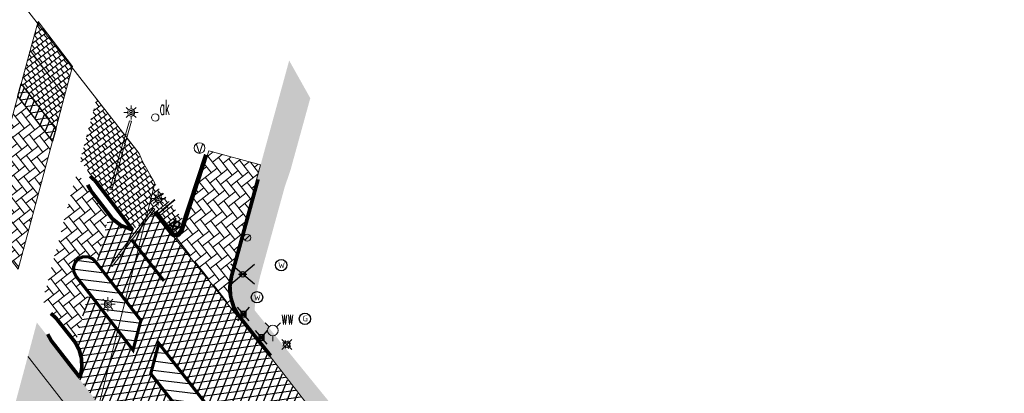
# Model space of a CAD drawing. Header units: metres. Extents: x 196882 to 197709, y 354811 to 355604.
# Tile 67 of 68: x 197235 to 197304, y 355365 to 355391. Entities that reach past the tile are written whole.
import ezdxf
from ezdxf.enums import TextEntityAlignment as Align

# ---------------------------------------------------------------- set-up
doc = ezdxf.new("R2010")
doc.units = ezdxf.units.M
doc.layers.get('0').update_dxf_attribs({"lineweight": 18})
for name, color, linetype, lineweight in [('afsluitpaal', 2, 'Continuous', 0), ('afvalbak', 2, 'Continuous', 0), ('B-WE-IE-MEUBILAIR_SPOORWEGMEUBILAIR-G', 30, 'Continuous', 18), ('B-WE-KL-GAS_HULPSTUK_STRAATPOT-S', 30, 'Continuous', 25), ('B-WE-KL-WATER_STRAATPOT-S', 170, 'Continuous', 25), ('N-WE-VH-KANTOPSLUITING_BETONRUG-A', 7, 'Continuous', 18), ('N-WE-VH-KANTOPSLUITING_BETONRUG-G', 7, 'Continuous', 35), ('schakelkast algemeen', 2, 'Continuous', 0), ('slagboom', 2, 'Continuous', 0), ('V-WE-IE-MEUBILAIR_WEGMEUBILAIR_PAAL-S', 7, 'Continuous', 25), ('V-WE-IE-MEUBILAIR_WEGMEUBILAIR_VERKEERSBORD-S', 7, 'Continuous', 25), ('V-WE-VH-KANTOPSLUITING_RIJWIELPADBAND_380X200-G', 10, 'VH-RIJWIELPADBAND_380X200-V', 0), ('V-WE-VH-KANTOPSLUITING_TROTTOIRBAND-G', 7, 'VH-TROTTOIRBAND-V', 0), ('V-WE-VH-KANTOPSLUITING_TROTTOIRBAND_RWS-G', 7, 'VH-RWSBAND-V', 0), ('V-WE-VH-VERHARDING_BETONSTRAATSTEEN-A', 252, 'Continuous', 18), ('V-WE-VH-VERHARDING_TEGEL-A', 252, 'Continuous', 18), ('verkeersregelinstallatiepaal', 2, 'Continuous', 0), ('waarschuwingshek', 252, 'Continuous', 18), ('wegwijzer', 2, 'Continuous', 0)]:
    doc.layers.add(name, color=color, linetype=linetype, lineweight=lineweight)
doc.layers.add('V-WE-IE-LICHTMAST-G', color=7, linetype='Continuous')
doc.layers.add('V_WEGEN_A_ASFALT', color=252, linetype='Continuous')
doc.layers.add('V-WE-VH-VERHARDING_TEGEL_300x300 grijs', color=7, linetype='Continuous', lineweight=18, true_color=0x999999)
doc.styles.add('NLCS-ISO', font='NLCS-ISO.ttf')
doc.styles.add('Style-LOW_RES_FILLED', font='LOW_RES_FILLED.shx')
doc.styles.add('Style-simplex', font='simplex.shx')
doc.linetypes.add('VH-RIJWIELPADBAND_380X200-V', pattern='A,4,[24,NLCS.SHX,S=1,R=0,X=0,Y=0],4,-2,2,-2,0,-2,2,-2', length=20)
doc.linetypes.add('VH-RWSBAND-V', pattern='A,5,[24,NLCS.SHX,S=1,R=0,X=0,Y=0],5,-2,2,-2,2,-2,2,-2', length=24)
doc.linetypes.add('VH-TROTTOIRBAND-V', pattern='A,2.5,[24,NLCS.SHX,S=1,R=0,X=0,Y=0],2.5,-2,2,-2,2,-2', length=15)
pattern_1 = [(353.01566048, (0, 0), (0.0772147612, 0.6302879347), [])]
pattern_2 = [(308.01566048, (0, 0), (0.7369526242, -0.0902819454), [1.575, -0.525]), (218.01566048, (0.82723, 0.64667), (0.7369526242, -0.0902819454), [1.575, -0.525])]
pattern_3 = [(308.015660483, (0, 0), (0.378674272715, -0.1799640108), [0.375, -0.375]), (38.01566048, (0, 0), (-0.23095381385, 0.29544091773), [])]

# ---------------------------------------------------------------- blocks, each defined once
blk = doc.blocks.new('S500')
at = {"layer": 'afsluitpaal', "color": 7, "linetype": 'Continuous', "lineweight": 0}
blk.add_line((0.173, 0.18), (-0.177, -0.177), dxfattribs=at)
blk.add_circle((0, 0), 0.25, dxfattribs=at)
blk = doc.blocks.new('S370')
at = {"layer": 'verkeersregelinstallatiepaal', "color": 3, "linetype": 'Continuous', "lineweight": 0}
for p, q in [((-0.5, 0), (-0.25, 0)), ((-0.177, 0.177), (-0.354, 0.354)), ((0, 0.25), (0, 0.5)), ((0.177, 0.177), (0.354, 0.354)), ((0.25, 0), (0.5, 0)), ((-0.354, -0.354), (-0.177, -0.177)), ((0, -0.5), (0, -0.25)), ((0.354, -0.354), (0.177, -0.177))]:
    blk.add_line(p, q, dxfattribs=at)
for radius in [0.25, 0.15, 0.05]:
    blk.add_circle((0, 0), radius, dxfattribs=at)
blk = doc.blocks.new('S503_2')
at = {"layer": 'slagboom', "color": 3, "linetype": 'Continuous', "lineweight": 0, "flags": 128}
for points in [[(0, 0), (1, 0), (1, 0.15), (0, 0.15), (0, 0)], [(0, 0), (1, 0), (1, 0.15), (0, 0.15), (0, 0)], [(2, 0), (3, 0), (3, 0.15), (2, 0.15), (2, 0)], [(2, 0), (3, 0), (3, 0.15), (2, 0.15), (2, 0)], [(4, 0), (5, 0), (5, 0.15), (4, 0.15), (4, 0)], [(4, 0), (5, 0), (5, 0.15), (4, 0.15), (4, 0)]]:
    blk.add_lwpolyline(points, close=True, dxfattribs=at)
at = {"layer": 'slagboom', "color": 7, "linetype": 'Continuous', "lineweight": 0, "flags": 128}
for points in [[(1, 0), (2, 0), (2, 0.15), (1, 0.15), (1, 0)], [(1, 0), (2, 0), (2, 0.15), (1, 0.15), (1, 0)], [(3, 0), (4, 0), (4, 0.15), (3, 0.15), (3, 0)], [(3, 0), (4, 0), (4, 0.15), (3, 0.15), (3, 0)]]:
    blk.add_lwpolyline(points, close=True, dxfattribs=at)
blk = doc.blocks.new('S503_1')
at = {"layer": 'slagboom', "color": 3, "linetype": 'Continuous', "lineweight": 0}
blk.add_blockref('S503_2', (0, 0), dxfattribs=at)
blk = doc.blocks.new('S450')
at = {"layer": 'schakelkast algemeen', "color": 4, "linetype": 'Continuous', "lineweight": 0}
blk.add_circle((0, 0), 0.263, dxfattribs=at)
blk.add_circle((0, 0), 0.263, dxfattribs=at)
at = {"layer": 'schakelkast algemeen', "color": 4, "linetype": 'Continuous', "lineweight": 0, "style": 'Style-simplex', "width": 0.428569}
blk.add_text('ak', height=1.05, dxfattribs=at).set_placement((0.32, 0.176))
blk = doc.blocks.new('S555')
at = {"layer": 'afvalbak', "color": 4, "linetype": 'Continuous', "lineweight": 0}
blk.add_circle((0.005, 0.028), 0.375, dxfattribs=at)
blk.add_circle((0.005, 0.028), 0.375, dxfattribs=at)
at = {"layer": 'afvalbak', "color": 4, "linetype": 'Continuous', "lineweight": 0, "style": 'Style-LOW_RES_FILLED', "width": 0.874986}
blk.add_text('V', height=0.686, dxfattribs=at).set_placement((0, 0), align=Align.MIDDLE_CENTER)
blk.add_text('V', height=0.686, dxfattribs=at).set_placement((0, 0), align=Align.MIDDLE_CENTER)
blk = doc.blocks.new('S503')
at = {"layer": 'waarschuwingshek', "color": 3, "linetype": 'Continuous', "lineweight": 0, "flags": 128}
for points in [[(0, 0), (1, 0), (1, 0.15), (0, 0.15), (0, 0)], [(0, 0), (1, 0), (1, 0.15), (0, 0.15), (0, 0)], [(2, 0), (3, 0), (3, 0.15), (2, 0.15), (2, 0)], [(2, 0), (3, 0), (3, 0.15), (2, 0.15), (2, 0)], [(4, 0), (5, 0), (5, 0.15), (4, 0.15), (4, 0)], [(4, 0), (5, 0), (5, 0.15), (4, 0.15), (4, 0)]]:
    blk.add_lwpolyline(points, close=True, dxfattribs=at)
at = {"layer": 'waarschuwingshek', "color": 7, "linetype": 'Continuous', "lineweight": 0, "flags": 128}
for points in [[(1, 0), (2, 0), (2, 0.15), (1, 0.15), (1, 0)], [(1, 0), (2, 0), (2, 0.15), (1, 0.15), (1, 0)], [(3, 0), (4, 0), (4, 0.15), (3, 0.15), (3, 0)], [(3, 0), (4, 0), (4, 0.15), (3, 0.15), (3, 0)]]:
    blk.add_lwpolyline(points, close=True, dxfattribs=at)
blk = doc.blocks.new('S1121')
at = {"layer": 'waarschuwingshek', "linetype": 'Continuous', "lineweight": 0, "xscale": 0.3, "yscale": 0.3, "zscale": 0.3}
blk.add_blockref('S503', (0, 0), dxfattribs=at)
blk = doc.blocks.new('Lichtmast_V')
for points in [[(0.354, 0.354), (-0.354, -0.354)], [(0.354, -0.354), (-0.354, 0.354)], [(-0.185, 0.077), (-0.277, 0.115)], [(-0.077, 0.185), (-0.115, 0.277)], [(0.077, 0.185), (0.115, 0.277)], [(0.185, 0.077), (0.277, 0.115)], [(-0.185, -0.077), (-0.277, -0.115)], [(-0.077, -0.185), (-0.115, -0.277)], [(0.077, -0.185), (0.115, -0.277)], [(0.185, -0.077), (0.277, -0.115)]]:
    blk.add_lwpolyline(points)
at = {"layer": 'V-WE-IE-LICHTMAST-G'}
blk.add_circle((0, 0), 0.2, dxfattribs=at)
blk = doc.blocks.new('V-SIE-WEG_VERKEERSBORD')
at = {"color": 0}
for p, q in [((-0.836, -0.701), (0.836, 0.701)), ((0.836, -0.701), (-0.836, 0.701))]:
    blk.add_line(p, q, dxfattribs=at)
blk.add_line((-0.3, 0), (0.3, 0))
blk.add_circle((0, 0), 0.2)
at = {"style": 'NLCS-ISO'}
blk.add_attdef('VERKEERSBORD', (0.2, 0.202), '', height=0.4, dxfattribs=at)
blk = doc.blocks.new('SKL-WATER_STRAATPOT-SO')
blk.add_circle((0, 0), 2)
at = {"style": 'NLCS-ISO'}
blk.add_text('W', height=2, rotation=360, dxfattribs=at).set_placement((-1.06, -1.05))
blk = doc.blocks.new('SKL-GAS_STRAATPOT-SO')
blk.add_circle((0, 0), 2)
at = {"style": 'NLCS-ISO'}
blk.add_text('G', height=2, rotation=360, dxfattribs=at).set_placement((-0.79, -0.9))
blk = doc.blocks.new('S437')
at = {"layer": 'wegwijzer', "color": 3, "linetype": 'Continuous', "lineweight": 0}
for p, q in [((-0.265, 0.265), (-0.53, 0.53)), ((-0.265, 0.265), (-0.53, 0.53)), ((0.265, 0.265), (0.53, 0.53)), ((0.265, 0.265), (0.53, 0.53)), ((0, -0.375), (0, -0.75)), ((0, -0.375), (0, -0.75))]:
    blk.add_line(p, q, dxfattribs=at)
blk.add_circle((0, 0), 0.375, dxfattribs=at)
blk.add_circle((0, 0), 0.375, dxfattribs=at)
at = {"layer": 'wegwijzer', "color": 3, "linetype": 'Continuous', "lineweight": 0, "style": 'Style-simplex', "width": 0.428569}
blk.add_text('ww', height=1.05, dxfattribs=at).set_placement((0.605, 0.41))
blk = doc.blocks.new('V-SIE-WEG_PAAL_KUNSTSTOF')
at = {"color": 0}
for p, q in [((-0.483, -0.405), (0.483, 0.405)), ((0.483, -0.405), (-0.483, 0.405))]:
    blk.add_line(p, q, dxfattribs=at)
for p, q in [((-0.187, 0.188), (0.188, -0.187)), ((0.188, 0.188), (-0.187, -0.187))]:
    blk.add_line(p, q)
at = {"flags": 128}
for points in [[(-0.187, -0.187), (0.188, -0.187), (0.188, 0.188), (-0.187, 0.188)], [(-0.094, 0.094), (0.094, 0.094), (0.094, -0.094), (-0.094, -0.094)]]:
    blk.add_lwpolyline(points, close=True, dxfattribs=at)
blk = doc.blocks.new('Jumboblok')
at = {"layer": 'N-WE-VH-KANTOPSLUITING_BETONRUG-A'}
h = blk.add_hatch(color=256, dxfattribs=at)
h.dxf.hatch_style = 1
edge = h.paths.add_edge_path()
edge.add_arc((-0.225, 0), 0.225, 90, 270, ccw=False)
edge.add_line((-0.225, 0.225), (0.225, 0.225))
edge.add_arc((0.225, 0), 0.225, -90, 90, ccw=False)
edge.add_line((0.225, -0.225), (-0.225, -0.225))
at = {"layer": 'N-WE-VH-KANTOPSLUITING_BETONRUG-G', "flags": 128}
for points in [[(-0.454, 0.381), (0.454, -0.381)], [(-0.454, -0.381), (0.454, 0.381)]]:
    blk.add_lwpolyline(points, dxfattribs=at)
at = {"layer": 'N-WE-VH-KANTOPSLUITING_BETONRUG-G'}
blk.add_lwpolyline([(-0.225, -0.225, -1), (-0.225, 0.225), (0.225, 0.225, -1), (0.225, -0.225)], format="xyb", close=True, dxfattribs=at)

msp = doc.modelspace()

# ---------------------------------------------------------------- hatches: boundary and pattern name
at = {"layer": 'V-WE-VH-VERHARDING_BETONSTRAATSTEEN-A'}
h = msp.add_hatch(dxfattribs=at)
h.set_pattern_fill('AVH-BSS_KEIFORMAAT_KEPER', color=256, scale=5, pattern_type=2)
h.set_pattern_definition(pattern_2)
h.paths.add_polyline_path([(197234.889, 355386.079), (197232.462, 355377.109), (197234.925, 355373.958), (197237.324, 355382.937)])
h = msp.add_hatch(dxfattribs=at)
h.set_pattern_fill('AVH-BSS_KEIFORMAAT_KEPER', color=256, scale=5, pattern_type=2)
h.set_pattern_definition(pattern_2)
edge = h.paths.add_edge_path()
edge.add_line((197245.835, 355376.219), (197246.199, 355376.264))
edge.add_line((197246.199, 355376.264), (197246.456, 355376.556))
edge.add_line((197246.456, 355376.556), (197248.267, 355382.26))
edge.add_line((197248.267, 355382.26), (197251.91, 355381.262))
edge.add_line((197251.91, 355381.262), (197249.777, 355373.488))
edge.add_arc((197253.009, 355372.603), 3.351, 164.68865, 216.9181)
edge.add_line((197250.33, 355370.59), (197245.835, 355376.219))
h = msp.add_hatch(dxfattribs=at)
h.set_pattern_fill('AVH-BSS_KEIFORMAAT_KEPER', color=256, scale=5, pattern_type=2)
h.set_pattern_definition([(308.0157, (197236.632, 355368.895), (0.736953, -0.090282), [1.575, -0.525]), (218.0157, (197237.45923, 355369.54167), (0.736953, -0.090282), [1.575, -0.525])])
h.paths.add_polyline_path([(197239.034, 355380.74), (197239.713, 355379.823), (197239.959, 355379.37), (197241.264, 355377.677), (197240.464, 355374.501), (197240.209, 355374.773), (197239.838, 355374.936), (197239.433, 355374.932), (197239.092, 355374.783), (197238.833, 355374.515), (197238.688, 355374.136), (197238.712, 355373.731), (197238.879, 355373.398), (197239.826, 355372.186), (197238.981, 355368.895), (197237.629, 355370.6), (197237.273, 355370.926), (197236.632, 355371.739)])
at = {"layer": 'V-WE-VH-VERHARDING_TEGEL-A'}
h = msp.add_hatch(dxfattribs=at)
h.set_pattern_fill('AVH-TEGEL_300X300_HALFST', color=256, scale=1.25, pattern_type=2)
h.set_pattern_definition(pattern_3)
h.paths.add_polyline_path([(197236.308, 355391.327), (197238.721, 355388.164), (197238.172, 355386.111), (197235.756, 355389.283)])
h = msp.add_hatch(dxfattribs=at)
h.set_pattern_fill('AVH-TEGEL_300X300_HALFST', color=11, scale=1.25, pattern_type=2)
h.set_pattern_definition(pattern_3)
h.paths.add_polyline_path([(197235.756, 355389.283), (197235.121, 355386.938), (197237.547, 355383.771), (197238.172, 355386.111)])
h = msp.add_hatch(dxfattribs=at)
h.set_pattern_fill('AVH-TEGEL_300X300_HALFST', color=256, scale=1.25, pattern_type=2)
h.set_pattern_definition([(308.01566, (197249.86215, 355235.00618), (0.37867427, -0.17996401), [0.375, -0.375]), (38.01566, (197249.86215, 355235.0062), (-0.2309538, 0.2954409), [])])
edge = h.paths.add_edge_path()
edge.add_line((197250.587, 355375.687), (197251.852, 355380.22))
edge.add_line((197251.852, 355380.22), (197251.636, 355380.279))
edge.add_line((197251.636, 355380.279), (197251.953, 355381.437))
edge.add_line((197251.953, 355381.437), (197253.909, 355388.582))
edge.add_line((197253.909, 355388.582), (197255.388, 355385.944))
edge.add_line((197255.388, 355385.944), (197253.993, 355380.875))
edge.add_line((197253.993, 355380.875), (197253.602, 355379.738))
edge.add_line((197253.602, 355379.738), (197252.112, 355374.322))
edge.add_line((197252.112, 355374.322), (197251.983, 355373.854))
edge.add_arc((197266.421, 355369.787), 15, 164.26955, 175.01519)
edge.add_line((197251.478, 355371.09), (197257.038, 355364.261))
edge.add_line((197257.038, 355364.261), (197259.831, 355360.672))
edge.add_line((197259.831, 355360.672), (197265.955, 355353.017))
edge.add_line((197265.955, 355353.017), (197267.231, 355351.329))
edge.add_line((197267.231, 355351.329), (197267.329, 355351.385))
edge.add_line((197267.329, 355351.385), (197274.122, 355342.324))
edge.add_line((197274.122, 355342.324), (197274.347, 355342.485))
edge.add_line((197274.347, 355342.485), (197280.185, 355334.584))
edge.add_line((197280.185, 355334.584), (197280.301, 355334.674))
edge.add_line((197280.301, 355334.674), (197281.439, 355333.213))
edge.add_line((197281.439, 355333.213), (197281.187, 355332.984))
edge.add_line((197281.187, 355332.984), (197283.81, 355329.634))
edge.add_line((197283.81, 355329.634), (197284.039, 355329.789))
edge.add_line((197284.039, 355329.789), (197287.765, 355325.019))
edge.add_line((197287.765, 355325.019), (197287.883, 355325.086))
edge.add_line((197287.883, 355325.086), (197290.201, 355321.986))
edge.add_line((197290.201, 355321.986), (197290.111, 355321.915))
edge.add_line((197290.111, 355321.915), (197295.665, 355314.806))
edge.add_line((197295.665, 355314.806), (197301.443, 355307.301))
edge.add_line((197301.443, 355307.301), (197303.678, 355304.42))
edge.add_line((197303.678, 355304.42), (197313.199, 355292.056))
edge.add_line((197313.199, 355292.056), (197319.465, 355284.035))
edge.add_line((197319.465, 355284.035), (197322.581, 355279.99))
edge.add_line((197322.581, 355279.99), (197322.446, 355279.867))
edge.add_line((197322.446, 355279.867), (197328.808, 355271.645))
edge.add_line((197328.808, 355271.645), (197329.028, 355271.816))
edge.add_line((197329.028, 355271.816), (197337.212, 355261.237))
edge.add_line((197337.212, 355261.237), (197337.127, 355261.166))
edge.add_line((197337.127, 355261.166), (197340.672, 355256.79))
edge.add_line((197340.672, 355256.79), (197343.11, 355253.699))
edge.add_line((197343.11, 355253.699), (197342.993, 355253.602))
edge.add_line((197342.993, 355253.602), (197343.343, 355253.162))
edge.add_line((197343.343, 355253.162), (197343.435, 355253.225))
edge.add_line((197343.435, 355253.225), (197355.732, 355237.418))
edge.add_line((197355.732, 355237.418), (197355.648, 355237.342))
edge.add_line((197355.648, 355237.342), (197355.992, 355236.882))
edge.add_line((197355.992, 355236.882), (197358.878, 355239.072))
edge.add_line((197358.878, 355239.072), (197360.777, 355236.583))
edge.add_line((197360.777, 355236.583), (197359.385, 355235.66))
edge.add_line((197359.385, 355235.66), (197359.073, 355235.463))
edge.add_line((197359.073, 355235.463), (197358.387, 355235.184))
edge.add_line((197358.387, 355235.184), (197357.663, 355235.029))
edge.add_line((197357.663, 355235.029), (197356.871, 355235.006))
edge.add_line((197356.871, 355235.006), (197356.322, 355235.095))
edge.add_line((197356.322, 355235.095), (197355.792, 355235.3))
edge.add_line((197355.792, 355235.3), (197355.317, 355235.615))
edge.add_line((197355.317, 355235.615), (197354.926, 355236.015))
edge.add_line((197354.926, 355236.015), (197354.173, 355236.966))
edge.add_line((197354.173, 355236.966), (197254.803, 355365.026))
edge.add_line((197254.803, 355365.026), (197252.597, 355367.877))
edge.add_line((197252.597, 355367.877), (197252.691, 355367.952))
edge.add_line((197252.691, 355367.952), (197250.495, 355370.704))
edge.add_line((197250.495, 355370.704), (197250.133, 355371.32))
edge.add_line((197250.133, 355371.32), (197249.916, 355372.013))
edge.add_line((197249.916, 355372.013), (197249.862, 355372.737))
edge.add_line((197249.862, 355372.737), (197249.973, 355373.446))
edge.add_line((197249.973, 355373.446), (197250.587, 355375.687))
h = msp.add_hatch(dxfattribs=at)
h.set_pattern_fill('AVH-TEGEL_300X300_HALFST', color=256, scale=1.25, pattern_type=2)
h.set_pattern_definition([(308.0157, (197239.87, 355376.216), (0.3786743, -0.179964), [0.375, -0.375]), (38.0157, (197239.87, 355376.216), (-0.230954, 0.295441), [])])
h.paths.add_polyline_path([(197240.408, 355385.891), (197243.392, 355382.066), (197243.629, 355381.514), (197244.487, 355379.979), (197246.667, 355377.205), (197246.456, 355376.556), (197246.199, 355376.264), (197245.813, 355376.216), (197245.689, 355376.286), (197245.587, 355376.385), (197244.443, 355377.887), (197239.87, 355383.875)])
h = msp.add_hatch(dxfattribs=at)
h.set_pattern_fill('AVH-TEGEL_300X300_HALFST', color=11, scale=1.25, pattern_type=2)
h.set_pattern_definition([(308.0157, (197235.121, 355376.791), (0.3786743, -0.179964), [0.375, -0.375]), (38.0157, (197235.121, 355376.791), (-0.230954, 0.295441), [])])
h.paths.add_polyline_path([(197239.87, 355383.875), (197244.443, 355377.887), (197243.006, 355376.791), (197240.372, 355380.225), (197240.029, 355380.551), (197239.253, 355381.561)])
h = msp.add_hatch(dxfattribs=at)
h.set_pattern_fill('AVH-TEGEL_300X300_HALFST', color=11, scale=1.25, pattern_type=2)
h.set_pattern_definition([(308.015660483, (-58.86684, -45.96112), (0.378674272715, -0.1799640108), [0.375, -0.375]), (38.01566048, (-58.86684, -45.9611), (-0.23095381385, 0.29544091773), [])])
h.paths.add_polyline_path([(197611.905, 354883.622), (197617.307, 354876.665), (197615.886, 354875.563), (197572.913, 354930.906), (197570.425, 354934.11), (197484.931, 355044.212), (197481.749, 355048.31), (197357.892, 355207.986), (197351.32, 355216.473), (197346.25, 355223.021), (197337.369, 355234.416), (197243.012, 355355.967), (197242.503, 355356.81), (197242.203, 355357.748), (197242.06, 355358.479), (197241.6, 355359.917), (197240.817, 355361.208), (197237.815, 355365.062), (197235.607, 355367.896), (197236.226, 355370.216), (197236.899, 355369.358), (197237.127, 355368.928), (197238.472, 355367.204), (197242.289, 355362.28), (197242.829, 355361.489), (197243.273, 355360.634), (197243.612, 355359.731), (197243.839, 355358.801), (197243.913, 355358.396), (197244.132, 355357.668), (197244.49, 355356.997), (197246.89, 355353.905), (197257.004, 355340.877), (197263.069, 355333.063), (197270.1, 355324.006), (197279.392, 355312.035), (197295.011, 355291.914), (197302.573, 355282.172), (197310.236, 355272.301), (197317.909, 355262.416), (197324.699, 355253.668), (197332.224, 355243.975), (197340.253, 355233.64), (197347.837, 355223.911), (197349.563, 355225.192), (197351.569, 355222.107), (197350.13, 355220.964), (197357.263, 355211.768), (197361.255, 355206.596), (197374.852, 355189.05), (197395.161, 355162.866), (197403.326, 355152.339), (197425.189, 355124.15), (197437.629, 355108.111), (197445.337, 355098.173), (197474.048, 355061.155), (197481.019, 355052.168), (197483.327, 355053.995), (197485.597, 355051.07), (197483.289, 355049.265), (197486.28, 355045.412), (197561.285, 354948.815), (197591.974, 354909.292)])
h = msp.add_hatch(dxfattribs=at)
h.set_pattern_fill('AVH-TEGEL_300X300_HALFST', color=256, scale=1.25, pattern_type=2)
h.set_pattern_definition([(308.01566, (197234.217, 354932.616), (0.37867427, -0.17996401), [0.375, -0.375]), (38.01566, (197234.217, 354932.616), (-0.23095381, 0.29544092), [])])
h.paths.add_polyline_path([(197235.581, 355367.799), (197234.217, 355362.687), (197236.721, 355359.564), (197239.925, 355353.365), (197240.018, 355353.248), (197240.596, 355353.707), (197242.746, 355350.948), (197242.149, 355350.482), (197247.638, 355343.366), (197248.794, 355344.219), (197251.13, 355341.161), (197250.017, 355340.283), (197251.382, 355338.514), (197252.017, 355339.01), (197253.241, 355337.431), (197252.603, 355336.931), (197255.071, 355333.731), (197255.72, 355334.225), (197256.932, 355332.633), (197256.293, 355332.148), (197258.771, 355328.935), (197259.386, 355329.419), (197260.605, 355327.83), (197259.989, 355327.355), (197262.404, 355324.224), (197263.572, 355325.082), (197265.762, 355322.252), (197264.611, 355321.364), (197266.049, 355319.503), (197266.681, 355319.992), (197267.9, 355318.4), (197267.273, 355317.913), (197268.559, 355316.246), (197270.468, 355317.879), (197270.374, 355318.017), (197270.769, 355318.334), (197271.082, 355317.944), (197271.017, 355317.894), (197277.296, 355309.603), (197279.798, 355306.505), (197279.767, 355306.48), (197282.144, 355303.445), (197279.742, 355301.585), (197280.949, 355299.977), (197287.399, 355296.113), (197287.537, 355295.83), (197336.506, 355232.778), (197336.629, 355232.874), (197343.676, 355223.839), (197345.792, 355221.126), (197350.134, 355215.559), (197350.732, 355214.792), (197350.788, 355213.519), (197352.134, 355211.814), (197352.955, 355211.669), (197355.806, 355207.908), (197382.704, 355173.364), (197415.028, 355132.025), (197418.821, 355127.312), (197426.22, 355117.67), (197426.162, 355117.573), (197439.09, 355100.957), (197447.403, 355090.49), (197447.266, 355090.385), (197453.819, 355082.221), (197453.723, 355082.153), (197455.981, 355079.258), (197455.944, 355079.174), (197461.241, 355072.44), (197461.369, 355072.494), (197471.122, 355059.986), (197471.26, 355059.822), (197471.304, 355059.856), (197476.126, 355053.586), (197484.037, 355043.418), (197483.735, 355043.179), (197485.477, 355040.963), (197485.825, 355041.194), (197487.25, 355039.31), (197487.136, 355039.216), (197495.21, 355028.868), (197497.648, 355025.787), (197507.361, 355013.143), (197507.469, 355013.22), (197507.852, 355012.72), (197507.757, 355012.64), (197515.172, 355003.148), (197515.257, 355003.199), (197520.23, 354996.693), (197525.87, 354989.268), (197535.302, 354976.941), (197535.185, 354976.85), (197538.114, 354973.09), (197538.245, 354973.166), (197538.442, 354972.926), (197537.462, 354972.143), (197537.63, 354971.963), (197536.257, 354970.595), (197538.447, 354967.93), (197543.233, 354962.047), (197550.188, 354953.499), (197553.95, 354948.887), (197557.921, 354943.994), (197557.833, 354943.918), (197564.133, 354936.165), (197565.05, 354936.92), (197568.446, 354932.616), (197570.362, 354934.061), (197484.868, 355044.163), (197357.829, 355207.937), (197351.257, 355216.424), (197346.187, 355222.972), (197337.306, 355234.367), (197242.946, 355355.922), (197242.43, 355356.777), (197242.125, 355357.728), (197241.982, 355358.459), (197241.527, 355359.884), (197240.751, 355361.163), (197237.752, 355365.013)])
at = {"layer": 'V_WEGEN_A_ASFALT'}
h = msp.add_hatch(dxfattribs=at)
h.set_pattern_fill('AVH-ASFALT', color=256, scale=0.5, style=0, pattern_type=2)
h.set_pattern_definition([(8.01566048, (0, 0), (-0.0697218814, 0.495114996), []), (68.01566048, (0, 0), (-0.463643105, 0.1871765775), [])])
h.paths.add_polyline_path([(197234.889, 355386.079), (197235.121, 355386.938), (197237.547, 355383.771), (197237.324, 355382.937)])
h = msp.add_hatch(dxfattribs=at)
h.set_pattern_fill('AVH-ASFALT', color=256, scale=0.5, style=0, pattern_type=2)
h.set_pattern_definition([(8.01566048, (135.18786, -698.3183), (-0.0697218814, 0.495114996), []), (68.01566048, (135.18786, -698.3183), (-0.463643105, 0.1871765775), [])])
h.paths.add_polyline_path([(197244.208, 355366.633), (197244.772, 355368.756), (197248.206, 355364.347), (197246.291, 355363.976)], flags=16)
h.paths.add_polyline_path([(197618.792, 354883.616), (197618.859, 354883.531), (197620.176, 354881.132), (197620.218, 354880.802), (197620.037, 354880.548), (197619.732, 354880.486), (197619.447, 354880.661), (197617.809, 354882.828)], flags=16)
h.paths.add_polyline_path([(197615.205, 354887.359), (197615.579, 354887.38), (197615.929, 354887.241), (197616.175, 354886.989), (197616.212, 354886.932), (197615.217, 354886.144), (197614.828, 354886.612), (197614.745, 354886.93), (197614.909, 354887.207)], flags=16)
h.paths.add_polyline_path([(197249.048, 355360.444), (197250.453, 355361.457), (197251.761, 355359.078), (197251.788, 355358.77), (197251.578, 355358.542), (197251.264, 355358.397), (197250.888, 355358.381), (197250.536, 355358.513), (197250.274, 355358.756)], flags=16)
h.paths.add_polyline_path([(197362.128, 355212.271), (197363.159, 355213.075), (197365.145, 355210.506), (197365.231, 355210.199), (197365.079, 355209.918), (197364.69, 355209.596), (197364.363, 355209.5), (197364.069, 355209.671)], flags=16)
h.paths.add_polyline_path([(197494.363, 355046.214), (197494.643, 355046.042), (197496.089, 355044.106), (197495.099, 355043.365), (197493.938, 355045.57), (197493.887, 355045.898), (197494.062, 355046.15)], flags=16)
h.paths.add_polyline_path([(197496.176, 355041.974), (197497.151, 355042.743), (197499.309, 355039.886), (197499.406, 355039.593), (197499.313, 355039.327), (197499.034, 355039.183), (197498.669, 355039.152), (197498.322, 355039.267), (197498.06, 355039.492)], flags=16)
edge = h.paths.add_edge_path()
edge.add_line((197254.74, 355364.977), (197252.534, 355367.828))
edge.add_line((197252.534, 355367.828), (197250.33, 355370.59))
edge.add_line((197250.33, 355370.59), (197246.08, 355375.894))
edge.add_line((197246.08, 355375.894), (197245.813, 355376.216))
edge.add_line((197245.813, 355376.216), (197245.689, 355376.286))
edge.add_line((197245.689, 355376.286), (197245.587, 355376.385))
edge.add_line((197245.587, 355376.385), (197244.802, 355377.427))
edge.add_line((197244.802, 355377.427), (197244.442, 355377.886))
edge.add_line((197244.442, 355377.886), (197242.813, 355376.643))
edge.add_line((197242.813, 355376.643), (197242.078, 355376.934))
edge.add_line((197242.078, 355376.934), (197241.456, 355377.421))
edge.add_line((197241.456, 355377.421), (197241.264, 355377.677))
edge.add_line((197241.264, 355377.677), (197240.464, 355374.501))
edge.add_line((197240.464, 355374.501), (197243.638, 355370.386))
edge.add_line((197243.638, 355370.386), (197243.015, 355368.04))
edge.add_line((197243.015, 355368.04), (197239.826, 355372.186))
edge.add_line((197239.826, 355372.186), (197238.981, 355368.895))
edge.add_line((197238.981, 355368.895), (197239.273, 355368.341))
edge.add_line((197239.273, 355368.341), (197239.444, 355367.723))
edge.add_line((197239.444, 355367.723), (197239.477, 355367.083))
edge.add_line((197239.477, 355367.083), (197239.375, 355366.465))
edge.add_line((197239.375, 355366.465), (197239.17, 355366.309))
edge.add_line((197239.17, 355366.309), (197242.289, 355362.28))
edge.add_line((197242.289, 355362.28), (197242.829, 355361.489))
edge.add_line((197242.829, 355361.489), (197243.273, 355360.634))
edge.add_line((197243.273, 355360.634), (197243.612, 355359.731))
edge.add_line((197243.612, 355359.731), (197243.839, 355358.801))
edge.add_line((197243.839, 355358.801), (197243.913, 355358.396))
edge.add_line((197243.913, 355358.396), (197244.132, 355357.668))
edge.add_line((197244.132, 355357.668), (197244.49, 355356.997))
edge.add_line((197244.49, 355356.997), (197246.766, 355358.85))
edge.add_line((197246.766, 355358.85), (197247.262, 355358.206))
edge.add_line((197247.262, 355358.206), (197344.321, 355233.163))
edge.add_line((197344.321, 355233.163), (197344.724, 355232.614))
edge.add_line((197344.724, 355232.614), (197349.563, 355225.192))
edge.add_line((197349.563, 355225.192), (197351.569, 355222.107))
edge.add_line((197351.569, 355222.107), (197357.966, 355212.296))
edge.add_line((197357.966, 355212.296), (197358.618, 355211.446))
edge.add_line((197358.618, 355211.446), (197359.525, 355210.295))
edge.add_line((197359.525, 355210.295), (197361.338, 355207.993))
edge.add_line((197361.338, 355207.993), (197362.045, 355207.269))
edge.add_line((197362.045, 355207.269), (197374.863, 355193.737))
edge.add_line((197374.863, 355193.737), (197375.209, 355193.322))
edge.add_line((197375.209, 355193.322), (197441.888, 355107.396))
edge.add_line((197441.888, 355107.396), (197445.664, 355102.529))
edge.add_line((197445.664, 355102.529), (197478.355, 355060.401))
edge.add_line((197478.355, 355060.401), (197483.327, 355053.995))
edge.add_line((197483.327, 355053.995), (197486.594, 355049.782))
edge.add_line((197486.594, 355049.782), (197601.022, 354902.418))
edge.add_line((197601.022, 354902.418), (197611.126, 354886.577))
edge.add_line((197611.126, 354886.577), (197612.61, 354884.25))
edge.add_line((197612.61, 354884.25), (197615.186, 354880.9))
edge.add_line((197615.186, 354880.9), (197618.014, 354877.23))
edge.add_line((197618.014, 354877.23), (197615.886, 354875.563))
edge.add_line((197615.886, 354875.563), (197618.768, 354871.816))
edge.add_line((197618.768, 354871.816), (197619.198, 354871.038))
edge.add_line((197619.198, 354871.038), (197619.38, 354870.123))
edge.add_line((197619.38, 354870.123), (197619.267, 354869.197))
edge.add_line((197619.267, 354869.197), (197618.896, 354868.389))
edge.add_line((197618.896, 354868.389), (197618.39, 354867.541))
edge.add_line((197618.39, 354867.541), (197617.593, 354866.525))
edge.add_line((197617.593, 354866.525), (197616.658, 354865.636))
edge.add_line((197616.658, 354865.636), (197615.8, 354864.929))
edge.add_line((197615.8, 354864.929), (197615.563, 354864.731))
edge.add_line((197615.563, 354864.731), (197616.512, 354863.566))
edge.add_line((197616.512, 354863.566), (197619.999, 354859.296))
edge.add_line((197619.999, 354859.296), (197620, 354859.283))
edge.add_line((197620, 354859.283), (197620.838, 354860.022))
edge.add_line((197620.838, 354860.022), (197621.747, 354860.68))
edge.add_line((197621.747, 354860.68), (197622.714, 354861.249))
edge.add_line((197622.714, 354861.249), (197623.726, 354861.722))
edge.add_line((197623.726, 354861.722), (197624.679, 354861.942))
edge.add_line((197624.679, 354861.942), (197625.707, 354861.841))
edge.add_line((197625.707, 354861.841), (197626.645, 354861.408))
edge.add_line((197626.645, 354861.408), (197627.356, 354860.736))
edge.add_line((197627.356, 354860.736), (197628.477, 354859.277))
edge.add_line((197628.477, 354859.277), (197629.919, 354860.402))
edge.add_line((197629.919, 354860.402), (197629.805, 354860.728))
edge.add_line((197629.805, 354860.728), (197629.902, 354861.061))
edge.add_line((197629.902, 354861.061), (197630.176, 354861.274))
edge.add_line((197630.176, 354861.274), (197630.523, 354861.286))
edge.add_line((197630.523, 354861.286), (197631.776, 354860.787))
edge.add_line((197631.776, 354860.787), (197632.963, 354860.123))
edge.add_line((197632.963, 354860.123), (197634.053, 354859.31))
edge.add_line((197634.053, 354859.31), (197635.019, 354858.369))
edge.add_line((197635.019, 354858.369), (197638.026, 354855.034))
edge.add_line((197638.026, 354855.034), (197640.528, 354852.513))
edge.add_line((197640.528, 354852.513), (197643.259, 354850.242))
edge.add_line((197643.259, 354850.242), (197644.292, 354849.463))
edge.add_line((197644.292, 354849.463), (197645.047, 354848.804))
edge.add_line((197645.047, 354848.804), (197645.73, 354848.064))
edge.add_line((197645.73, 354848.064), (197646.33, 354847.253))
edge.add_line((197646.33, 354847.253), (197646.835, 354846.388))
edge.add_line((197646.835, 354846.388), (197646.898, 354846.033))
edge.add_line((197646.898, 354846.033), (197646.731, 354845.714))
edge.add_line((197646.731, 354845.714), (197646.403, 354845.564))
edge.add_line((197646.403, 354845.564), (197646.052, 354845.646))
edge.add_line((197646.052, 354845.646), (197645.25, 354844.024))
edge.add_line((197645.25, 354844.024), (197658.974, 354837.104))
edge.add_line((197658.974, 354837.104), (197663.24, 354845.081))
edge.add_line((197663.24, 354845.081), (197662.256, 354845.808))
edge.add_line((197662.256, 354845.808), (197661.166, 354846.589))
edge.add_line((197661.166, 354846.589), (197659.281, 354847.978))
edge.add_line((197659.281, 354847.978), (197658.181, 354848.824))
edge.add_line((197658.181, 354848.824), (197657.094, 354849.687))
edge.add_line((197657.094, 354849.687), (197655.779, 354850.771))
edge.add_line((197655.779, 354850.771), (197654.486, 354851.882))
edge.add_line((197654.486, 354851.882), (197653.214, 354853.017))
edge.add_line((197653.214, 354853.017), (197651.963, 354854.175))
edge.add_line((197651.963, 354854.175), (197650.716, 354852.865))
edge.add_line((197650.716, 354852.865), (197650.9, 354852.49))
edge.add_line((197650.9, 354852.49), (197650.77, 354852.093))
edge.add_line((197650.77, 354852.093), (197650.399, 354851.9))
edge.add_line((197650.399, 354851.9), (197649.999, 354852.022))
edge.add_line((197649.999, 354852.022), (197648.432, 354853.042))
edge.add_line((197648.432, 354853.042), (197647.483, 354853.708))
edge.add_line((197647.483, 354853.708), (197646.554, 354854.401))
edge.add_line((197646.554, 354854.401), (197646.122, 354854.742))
edge.add_line((197646.122, 354854.742), (197644.859, 354855.773))
edge.add_line((197644.859, 354855.773), (197644.092, 354856.447))
edge.add_line((197644.092, 354856.447), (197643.344, 354857.143))
edge.add_line((197643.344, 354857.143), (197642.619, 354857.862))
edge.add_line((197642.619, 354857.862), (197641.665, 354858.874))
edge.add_line((197641.665, 354858.874), (197641.087, 354859.527))
edge.add_line((197641.087, 354859.527), (197639.661, 354861.285))
edge.add_line((197639.661, 354861.285), (197636.225, 354865.712))
edge.add_line((197636.225, 354865.712), (197606.51, 354903.995))
edge.add_line((197606.51, 354903.995), (197598.397, 354914.448))
edge.add_line((197598.397, 354914.448), (197512.56, 355025.035))
edge.add_line((197512.56, 355025.035), (197510.219, 355028.767))
edge.add_line((197510.219, 355028.767), (197510.081, 355029.114))
edge.add_line((197510.081, 355029.114), (197510.082, 355029.515))
edge.add_line((197510.082, 355029.515), (197510.237, 355029.886))
edge.add_line((197510.237, 355029.886), (197510.498, 355030.152))
edge.add_line((197510.498, 355030.152), (197511.653, 355030.966))
edge.add_line((197511.653, 355030.966), (197509.492, 355033.75))
edge.add_line((197509.492, 355033.75), (197508.696, 355033.14))
edge.add_line((197508.696, 355033.14), (197508.366, 355032.978))
edge.add_line((197508.366, 355032.978), (197507.964, 355032.963))
edge.add_line((197507.964, 355032.963), (197507.593, 355033.119))
edge.add_line((197507.593, 355033.119), (197507.34, 355033.386))
edge.add_line((197507.34, 355033.386), (197502.398, 355041.291))
edge.add_line((197502.398, 355041.291), (197502.172, 355041.653))
edge.add_line((197502.172, 355041.653), (197499.691, 355044.838))
edge.add_line((197499.691, 355044.838), (197496.292, 355049.202))
edge.add_line((197496.292, 355049.202), (197497.039, 355049.802))
edge.add_line((197497.039, 355049.802), (197494.767, 355052.728))
edge.add_line((197494.767, 355052.728), (197496.199, 355053.822))
edge.add_line((197496.199, 355053.822), (197495.483, 355054.755))
edge.add_line((197495.483, 355054.755), (197495.101, 355055.422))
edge.add_line((197495.101, 355055.422), (197494.906, 355056.196))
edge.add_line((197494.906, 355056.196), (197494.93, 355056.994))
edge.add_line((197494.93, 355056.994), (197495.159, 355057.728))
edge.add_line((197495.159, 355057.728), (197495.351, 355058.139))
edge.add_arc((197501.887, 355055.322), 7.118, 130.48552, 156.68263, ccw=False)
edge.add_line((197497.266, 355060.735), (197503.259, 355066.482))
edge.add_line((197503.259, 355066.482), (197499.956, 355070.009))
edge.add_line((197499.956, 355070.009), (197493.859, 355064.344))
edge.add_line((197493.859, 355064.344), (197492.971, 355063.627))
edge.add_line((197492.971, 355063.627), (197491.587, 355062.822))
edge.add_line((197491.587, 355062.822), (197490.85, 355062.586))
edge.add_line((197490.85, 355062.586), (197490.028, 355062.617))
edge.add_line((197490.028, 355062.617), (197489.269, 355062.934))
edge.add_line((197489.269, 355062.934), (197488.699, 355063.457))
edge.add_line((197488.699, 355063.457), (197487.505, 355064.991))
edge.add_line((197487.505, 355064.991), (197486.099, 355063.896))
edge.add_line((197486.099, 355063.896), (197486.194, 355063.783))
edge.add_line((197486.194, 355063.783), (197486.326, 355063.444))
edge.add_line((197486.326, 355063.444), (197486.227, 355063.093))
edge.add_line((197486.227, 355063.093), (197485.936, 355062.874))
edge.add_line((197485.936, 355062.874), (197485.572, 355062.874))
edge.add_line((197485.572, 355062.874), (197484.191, 355063.354))
edge.add_line((197484.191, 355063.354), (197482.889, 355064.06))
edge.add_line((197482.889, 355064.06), (197481.719, 355064.969))
edge.add_line((197481.719, 355064.969), (197480.725, 355066.04))
edge.add_line((197480.725, 355066.04), (197449.879, 355105.805))
edge.add_line((197449.879, 355105.805), (197446.133, 355110.634))
edge.add_line((197446.133, 355110.634), (197367.178, 355212.348))
edge.add_line((197367.178, 355212.348), (197362.457, 355218.43))
edge.add_line((197362.457, 355218.43), (197361.717, 355219.595))
edge.add_line((197361.717, 355219.595), (197361.196, 355220.895))
edge.add_line((197361.196, 355220.895), (197360.926, 355222.269))
edge.add_line((197360.926, 355222.269), (197360.914, 355223.645))
edge.add_line((197360.914, 355223.645), (197361.027, 355223.959))
edge.add_line((197361.027, 355223.959), (197361.299, 355224.151))
edge.add_line((197361.299, 355224.151), (197361.632, 355224.153))
edge.add_line((197361.632, 355224.153), (197361.906, 355223.963))
edge.add_line((197361.906, 355223.963), (197352.695, 355235.821))
edge.add_line((197352.695, 355235.821), (197352.795, 355235.512))
edge.add_line((197352.795, 355235.512), (197352.707, 355235.2))
edge.add_line((197352.707, 355235.2), (197352.46, 355234.99))
edge.add_line((197352.46, 355234.99), (197352.138, 355234.951))
edge.add_line((197352.138, 355234.951), (197350.627, 355235.485))
edge.add_line((197350.627, 355235.485), (197349.553, 355236.086))
edge.add_line((197349.553, 355236.086), (197349.208, 355236.279))
edge.add_line((197349.208, 355236.279), (197347.946, 355237.304))
edge.add_line((197347.946, 355237.304), (197346.795, 355238.622))
edge.add_line((197346.795, 355238.622), (197266.084, 355342.605))
edge.add_line((197266.084, 355342.605), (197264.508, 355344.843))
edge.add_line((197264.508, 355344.843), (197262.504, 355347.996))
edge.add_line((197262.504, 355347.996), (197260.59, 355351.011))
edge.add_line((197260.59, 355351.011), (197254.07, 355361.255))
edge.add_line((197254.07, 355361.255), (197252.531, 355363.249))
edge.add_line((197252.531, 355363.249), (197253.314, 355363.861))
edge.add_line((197253.314, 355363.861), (197254.74, 355364.977))
h = msp.add_hatch(dxfattribs=at)
h.set_pattern_fill('ANSI31', color=256, scale=0.2, style=0)
h.set_pattern_definition(pattern_1)
h.paths.add_polyline_path([(197243.398, 355370.338), (197242.917, 355368.528), (197240, 355372.321), (197239.066, 355373.516), (197238.929, 355373.789), (197238.91, 355374.102), (197239.022, 355374.394), (197239.22, 355374.599), (197239.48, 355374.712), (197239.793, 355374.716), (197240.079, 355374.59), (197240.296, 355374.358)])
h = msp.add_hatch(dxfattribs=at)
h.set_pattern_fill('ANSI31', color=256, scale=0.2, style=0)
h.set_pattern_definition(pattern_1)
h.paths.add_polyline_path([(197244.822, 355368.513), (197248.009, 355364.421), (197246.336, 355364.097), (197244.329, 355366.657)])

# ---------------------------------------------------------------- linework, layer by layer
at = {"layer": 'B-WE-IE-MEUBILAIR_SPOORWEGMEUBILAIR-G', "flags": 128}
msp.add_lwpolyline([(197223.248, 355374.716), (197237.957, 355354.222), (197239.336, 355359.49), (197244.487, 355379.979), (197243.629, 355381.514), (197243.392, 355382.066), (197229.997, 355399.235), (197223.248, 355374.716)], close=True, dxfattribs=at)
at = {"layer": 'V-WE-VH-KANTOPSLUITING_RIJWIELPADBAND_380X200-G', "flags": 128}
msp.add_lwpolyline([(197235.594, 355367.848, 0.08, 0.08, 0), (197237.783, 355365.037, 0.08, 0.08, 0), (197240.784, 355361.185, 0.08, 0.08, 0), (197241.563, 355359.9, 0.08, 0.08, 0), (197242.021, 355358.469, 0.08, 0.08, 0), (197242.164, 355357.738, 0.08, 0.08, 0), (197242.466, 355356.793, 0.08, 0.08, 0), (197242.979, 355355.944, 0.08, 0.08, 0), (197337.337, 355234.391, 0.08, 0.08, 0), (197346.218, 355222.996, 0.08, 0.08, 0), (197351.288, 355216.449, 0.08, 0.08, 0), (197357.86, 355207.962, 0.08, 0.08, 0), (197481.717, 355048.285, 0.08, 0.08, 0), (197484.899, 355044.187, 0.08, 0.08, 0), (197570.393, 354934.085, 0.08, 0.08, 0), (197572.881, 354930.881, 0.08, 0.08, 0), (197615.854, 354875.539, 0.08, 0.08, 0), (197617.266, 354873.703, 0.08, 0.08, 0), (197618.734, 354871.794, 0.08, 0.08, 0), (197619.16, 354871.024, 0.08, 0.08, 0), (197619.34, 354870.121, 0.08, 0.08, 0), (197619.228, 354869.208, 0.08, 0.08, 0), (197618.861, 354868.408, 0.08, 0.08, 0), (197618.357, 354867.564, 0.08, 0.08, 0), (197617.563, 354866.552, 0.08, 0.08, 0), (197616.631, 354865.666, 0.08, 0.08, 0), (197615.775, 354864.961, 0.08, 0.08, 0), (197608.529, 354859.004, 0, 0, 0)], format="xyseb", dxfattribs=at)
at = {"layer": 'V-WE-VH-KANTOPSLUITING_RIJWIELPADBAND_380X200-G', "const_width": 0.08, "flags": 128}
msp.add_lwpolyline([(197252.566, 355367.852), (197254.772, 355365.002), (197354.141, 355236.942), (197354.896, 355235.988), (197355.292, 355235.584), (197355.773, 355235.265), (197356.312, 355235.056), (197356.869, 355234.966), (197357.668, 355234.989), (197358.399, 355235.145), (197359.092, 355235.428), (197359.41, 355235.628)], dxfattribs=at)
at = {"layer": 'V-WE-VH-KANTOPSLUITING_TROTTOIRBAND-G', "ltscale": 2, "const_width": 0.25, "flags": 128}
for points in [[(197248.089, 355381.978), (197246.345, 355376.619), (197246.137, 355376.382), (197245.839, 355376.345), (197245.764, 355376.387), (197245.681, 355376.468), (197244.541, 355377.962)], [(197239.801, 355379.871), (197240.043, 355379.425), (197241.344, 355377.738), (197241.528, 355377.492), (197242.128, 355377.022), (197242.797, 355376.757), (197242.866, 355376.809), (197240.297, 355380.158), (197239.96, 355380.479)], [(197252.612, 355367.89), (197250.413, 355370.647), (197250.041, 355371.279), (197249.817, 355371.994), (197249.762, 355372.741), (197249.875, 355373.467), (197251.733, 355380.253)], [(197237.205, 355370.852), (197237.556, 355370.532), (197238.897, 355368.84), (197239.18, 355368.304), (197239.345, 355367.707), (197239.377, 355367.089), (197239.283, 355366.521), (197239.188, 355366.448), (197238.551, 355367.265), (197237.211, 355368.983), (197236.987, 355369.405)]]:
    msp.add_lwpolyline(points, dxfattribs=at)
at = {"layer": 'V-WE-VH-KANTOPSLUITING_TROTTOIRBAND_RWS-G', "const_width": 0.22, "flags": 128}
msp.add_lwpolyline([(197242.838, 355376.054), (197245.133, 355373.136)], dxfattribs=at)
for points in [[(197243.518, 355370.362), (197242.966, 355368.284), (197239.913, 355372.253), (197238.972, 355373.457), (197238.82, 355373.76), (197238.799, 355374.119), (197238.928, 355374.455), (197239.156, 355374.691), (197239.457, 355374.822), (197239.815, 355374.826), (197240.144, 355374.681), (197240.38, 355374.43)], [(197244.772, 355368.756), (197248.206, 355364.347), (197246.291, 355363.976), (197244.208, 355366.633)]]:
    msp.add_lwpolyline(points, close=True, dxfattribs=at)
at = {"layer": 'V-WE-VH-VERHARDING_BETONSTRAATSTEEN-A', "flags": 128}
for points in [[(197236.308, 355391.327), (197238.721, 355388.164), (197238.172, 355386.111), (197235.756, 355389.283)], [(197234.889, 355386.079), (197232.462, 355377.109), (197234.925, 355373.958), (197237.324, 355382.937)]]:
    msp.add_lwpolyline(points, close=True, dxfattribs=at)
for points in [[(197248.208, 355381.939), (197246.456, 355376.556), (197246.199, 355376.264), (197245.813, 355376.216), (197245.689, 355376.286), (197245.587, 355376.385), (197244.442, 355377.886)], [(197247.97, 355382.016), (197246.234, 355376.682), (197246.074, 355376.5), (197245.864, 355376.474), (197245.84, 355376.488), (197245.774, 355376.551), (197244.641, 355378.038)]]:
    msp.add_lwpolyline(points, dxfattribs=at)
msp.add_lwpolyline([(197245.835, 355376.219), (197246.199, 355376.264), (197246.456, 355376.556), (197248.267, 355382.26), (197251.91, 355381.262), (197249.777, 355373.488, 0.231923), (197250.33, 355370.59)], format="xyb", close=True, dxfattribs=at)
at = {"layer": 'V-WE-VH-VERHARDING_TEGEL-A', "flags": 128}
msp.add_lwpolyline([(197235.756, 355389.283), (197235.121, 355386.938), (197237.547, 355383.771), (197238.172, 355386.111)], close=True, dxfattribs=at)
at = {"layer": 'V-WE-VH-VERHARDING_TEGEL_300x300 grijs', "flags": 128}
for points in [[(197239.713, 355379.823), (197239.959, 355379.37), (197241.264, 355377.677), (197241.456, 355377.421), (197242.078, 355376.934), (197242.813, 355376.643), (197243.006, 355376.791), (197240.372, 355380.225), (197240.029, 355380.551)], [(197252.534, 355367.828), (197250.33, 355370.59), (197249.949, 355371.238), (197249.718, 355371.975), (197249.661, 355372.745), (197249.777, 355373.488), (197250.433, 355375.885)], [(197237.273, 355370.926), (197237.629, 355370.6), (197238.981, 355368.895), (197239.273, 355368.341), (197239.444, 355367.723), (197239.477, 355367.083), (197239.375, 355366.465), (197239.17, 355366.309), (197238.472, 355367.204), (197237.127, 355368.928), (197236.899, 355369.358)]]:
    msp.add_lwpolyline(points, dxfattribs=at)
at = {"layer": 'V_WEGEN_A_ASFALT', "flags": 128}
msp.add_lwpolyline([(197234.889, 355386.079), (197235.121, 355386.938), (197237.547, 355383.771), (197237.324, 355382.937)], close=True, dxfattribs=at)

# ---------------------------------------------------------------- block references
at = {"layer": 'afsluitpaal', "color": 7, "linetype": 'Continuous', "lineweight": 0}
msp.add_blockref('S500', (197250.968, 355376.166), dxfattribs=at)
at = {"layer": 'afvalbak', "color": 4, "linetype": 'Continuous', "lineweight": 0}
msp.add_blockref('S555', (197247.624, 355382.421), dxfattribs=at)
at = {"layer": 'B-WE-KL-GAS_HULPSTUK_STRAATPOT-S', "color": 6, "linetype": 'Continuous', "lineweight": 0, "xscale": 0.2, "yscale": 0.2, "zscale": 0.2}
msp.add_blockref('SKL-GAS_STRAATPOT-SO', (197255.014, 355370.48), dxfattribs=at)
at = {"layer": 'B-WE-KL-WATER_STRAATPOT-S', "color": 7, "linetype": 'Continuous', "lineweight": 0, "xscale": 0.2, "yscale": 0.2, "zscale": 0.2}
for p in [(197253.351, 355374.242), (197251.653, 355371.988)]:
    msp.add_blockref('SKL-WATER_STRAATPOT-SO', p, dxfattribs=at)
at = {"layer": 'N-WE-VH-KANTOPSLUITING_BETONRUG-G', "rotation": 32.28179041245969}
msp.add_blockref('Jumboblok', (197245.79, 355376.978), dxfattribs=at)
at = {"layer": 'schakelkast algemeen', "color": 4, "linetype": 'Continuous', "lineweight": 0}
msp.add_blockref('S450', (197244.522, 355384.59), dxfattribs=at)
at = {"layer": 'slagboom', "color": 3, "linetype": 'Continuous', "lineweight": 0}
for p, rotation in [((197242.718, 355384.363), 253.9208276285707), ((197244.373, 355378.244), 233.2904659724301)]:
    msp.add_blockref('S503_1', p, dxfattribs=dict(at, rotation=rotation))
at = {"layer": 'V-WE-IE-LICHTMAST-G', "color": 3, "linetype": 'Continuous', "lineweight": 0}
msp.add_blockref('Lichtmast_V', (197253.741, 355368.67), dxfattribs=at)
at = {"layer": 'V-WE-IE-MEUBILAIR_WEGMEUBILAIR_PAAL-S', "rotation": 90}
for p in [(197250.697, 355370.81), (197251.965, 355369.176)]:
    msp.add_blockref('V-SIE-WEG_PAAL_KUNSTSTOF', p, dxfattribs=at)
at = {"layer": 'V-WE-IE-MEUBILAIR_WEGMEUBILAIR_VERKEERSBORD-S', "color": 7, "linetype": 'Continuous', "lineweight": 0}
msp.add_blockref('V-SIE-WEG_VERKEERSBORD', (197250.651, 355373.596), dxfattribs=at)
at = {"layer": 'verkeersregelinstallatiepaal', "color": 3, "linetype": 'Continuous', "lineweight": 0}
for p in [(197242.828, 355384.939), (197244.736, 355378.911), (197241.207, 355371.494)]:
    msp.add_blockref('S370', p, dxfattribs=at)
at = {"layer": 'waarschuwingshek', "rotation": 40.45838170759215}
msp.add_blockref('S1121', (197244.753, 355377.825), dxfattribs=at)
at = {"layer": 'wegwijzer', "color": 3, "linetype": 'Continuous', "lineweight": 0}
msp.add_blockref('S437', (197252.764, 355369.658), dxfattribs=at)

doc.saveas('drawing.dxf')
